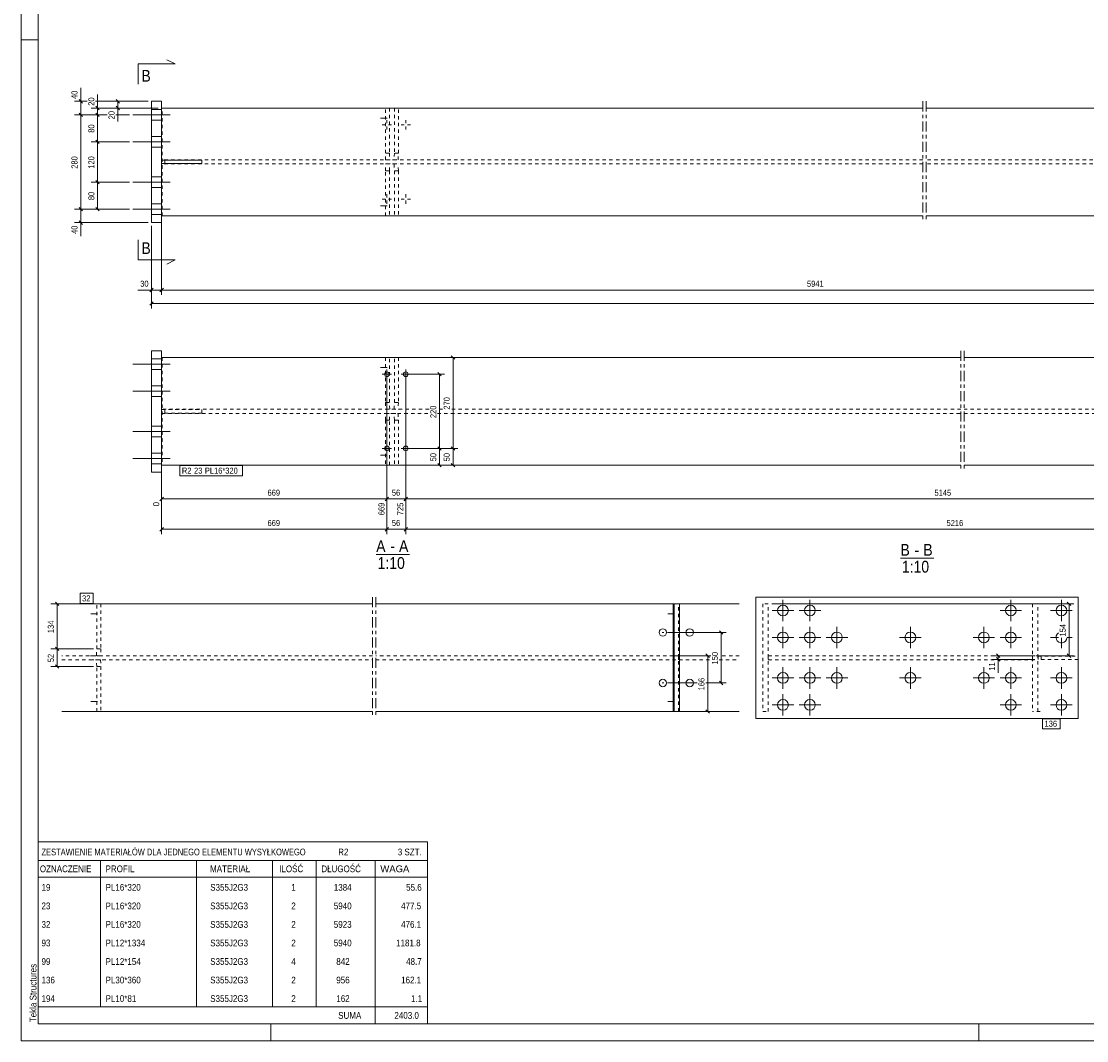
# Model space of a CAD drawing. Header units: millimetres. Extents: x 0 to 914, y 0 to 610.
# Tile 1 of 7: x 0 to 316, y 0 to 302. Entities that reach past the tile are written whole.
import ezdxf

# ---------------------------------------------------------------- set-up
doc = ezdxf.new("R2010")
doc.units = ezdxf.units.MM
for name, pattern in [('XKITLINE00', [0]), ('XKITLINE01', [4, 1, -1, 1, -1]), ('XKITLINE02', [4, 2, -2]), ('XKITLINE03', [6, 3, -1, 1, -1])]:
    doc.linetypes.add(name, pattern=pattern)
for name, color, linetype, lineweight in [('Arkusz rysunku', 3, 'Continuous', 0), ('Element', 2, 'Continuous', 0), ('Inny typ obiektu', 7, 'Continuous', 0), ('Przekrój', 7, 'Continuous', 0), ('Wymiar', 4, 'Continuous', 0), ('Znak elementu', 2, 'Continuous', 0), ('Śruba', 3, 'Continuous', 0)]:
    doc.layers.add(name, color=color, linetype=linetype, lineweight=lineweight)
doc.styles.add('ARIAL', font='ARIAL.TTF')

msp = doc.modelspace()

# ---------------------------------------------------------------- linework, layer by layer
at = {"layer": 'Arkusz rysunku', "linetype": 'XKITLINE00', "lineweight": 0}
for p, q in [((0, 610), (0, 0)), ((5, 605), (5, 5)), ((5, 297), (0, 297)), ((5, 5), (909, 5)), ((74, 0), (74, 5)), ((284, 0), (284, 5)), ((0, 0), (914, 0))]:
    msp.add_line(p, q, dxfattribs=at)
at = {"layer": 'Element', "linetype": 'XKITLINE00', "lineweight": 0}
for p, q in [((38.62, 278.75), (38.62, 242.75)), ((38.62, 278.75), (41.63, 278.75)), ((41.62, 242.75), (41.62, 278.75)), ((41.63, 278.75), (41.63, 276.75)), ((41.62, 276.75), (41.62, 261.25)), ((267.42, 276.75), (41.62, 276.75)), ((425.5, 276.75), (268.42, 276.75)), ((41.62, 260.25), (41.62, 261.25)), ((41.62, 261.25), (53.57, 261.25)), ((41.62, 260.25), (53.57, 260.25)), ((41.62, 244.75), (41.62, 260.25)), ((53.57, 261.25), (53.57, 260.25)), ((267.42, 244.75), (41.62, 244.75)), ((41.63, 242.75), (41.63, 244.75)), ((425.53, 244.75), (268.42, 244.75)), ((38.62, 242.75), (41.63, 242.75)), ((38.62, 204.75), (38.63, 204.75)), ((41.63, 204.75), (38.63, 204.75)), ((38.63, 204.75), (38.63, 168.75)), ((41.63, 168.75), (41.63, 204.75)), ((41.63, 202.75), (278.7, 202.75)), ((279.7, 202.75), (434.58, 202.75)), ((41.63, 170.75), (278.7, 170.75)), ((279.7, 170.75), (440.21, 170.75)), ((38.62, 168.75), (38.63, 168.75)), ((38.63, 168.75), (41.63, 168.75)), ((104.18, 129.65), (12.03, 129.65)), ((193.4, 129.65), (105.18, 129.65)), ((193.4, 129.65), (193.4, 97.65)), ((195.25, 129.65), (193.4, 129.65)), ((193.65, 97.65), (193.65, 129.65)), ((195.25, 97.65), (195.25, 129.65)), ((212.94, 129.65), (195.25, 129.65)), ((217.94, 95.65), (217.94, 131.65)), ((217.94, 131.65), (217.94, 131.65)), ((313.54, 131.65), (217.94, 131.65)), ((313.54, 95.65), (313.54, 131.65)), ((104.18, 97.65), (12.03, 97.65)), ((193.4, 97.65), (105.18, 97.65)), ((195.25, 97.65), (193.4, 97.65)), ((212.94, 97.65), (195.25, 97.65)), ((217.94, 95.65), (217.94, 95.65)), ((313.54, 95.65), (217.94, 95.65))]:
    msp.add_line(p, q, dxfattribs=at)
at = {"layer": 'Element', "linetype": 'XKITLINE01', "lineweight": 0}
for p, q in [((38.63, 242.75), (38.63, 278.75)), ((41.63, 276.75), (41.63, 244.75)), ((41.63, 276.75), (41.63, 244.75)), ((41.63, 276.75), (267.42, 276.75)), ((41.77, 244.75), (41.77, 276.75)), ((111.86, 276.75), (108.02, 276.75)), ((108.02, 263.35), (108.02, 276.75)), ((109.22, 276.75), (109.22, 263.35)), ((110.66, 276.75), (110.66, 263.35)), ((111.86, 263.35), (111.86, 276.75)), ((268.42, 276.75), (429.84, 276.75)), ((109.22, 263.35), (108.02, 263.35)), ((108.08, 261.35), (108.02, 263.35)), ((109.22, 263.35), (109.28, 261.35)), ((110.66, 263.35), (110.6, 261.35)), ((111.86, 263.35), (110.66, 263.35)), ((111.8, 261.35), (111.86, 263.35)), ((267.42, 261.35), (41.62, 261.35)), ((41.62, 261.35), (41.62, 260.15)), ((41.62, 260.25), (41.62, 261.25)), ((41.62, 261.25), (41.62, 261.25)), ((41.62, 261.25), (41.62, 260.25)), ((41.62, 260.25), (41.62, 260.25)), ((267.42, 260.15), (41.62, 260.15)), ((41.63, 260.15), (41.63, 261.35)), ((42.62, 260.25), (42.62, 261.25)), ((108.02, 258.15), (108.08, 260.15)), ((108.08, 261.35), (111.8, 261.35)), ((108.08, 260.15), (111.8, 260.15)), ((109.22, 258.15), (109.28, 260.15)), ((110.6, 260.15), (110.66, 258.15)), ((111.86, 258.15), (111.8, 260.15)), ((429.84, 261.35), (268.42, 261.35)), ((429.84, 260.15), (268.42, 260.15)), ((108.02, 244.75), (108.02, 258.15)), ((108.02, 258.15), (109.22, 258.15)), ((109.22, 258.15), (109.22, 244.75)), ((110.66, 258.15), (110.66, 244.75)), ((110.66, 258.15), (111.86, 258.15)), ((111.86, 258.15), (111.86, 244.75)), ((41.63, 244.75), (267.42, 244.75)), ((111.86, 244.75), (108.02, 244.75)), ((268.42, 244.75), (429.84, 244.75)), ((41.62, 204.75), (41.63, 204.75)), ((126.38, 202.75), (41.62, 202.75)), ((41.62, 202.75), (41.62, 170.75)), ((41.63, 170.75), (41.63, 202.75)), ((41.77, 202.75), (41.77, 170.75)), ((108.02, 202.75), (108.02, 189.35)), ((111.86, 202.75), (108.02, 202.75)), ((109.22, 189.35), (109.22, 202.75)), ((110.66, 189.35), (110.66, 202.75)), ((111.86, 202.75), (111.86, 189.35)), ((41.62, 187.35), (41.62, 186.15)), ((41.62, 187.35), (41.63, 187.35)), ((41.63, 187.35), (41.62, 187.35)), ((41.62, 186.25), (41.62, 187.25)), ((41.62, 187.25), (41.62, 187.25)), ((41.62, 187.25), (53.57, 187.25)), ((120.94, 187.35), (41.63, 187.35)), ((41.63, 186.15), (41.63, 187.35)), ((42.62, 186.25), (42.62, 187.25)), ((53.57, 187.25), (53.57, 186.25)), ((108.02, 189.35), (108.08, 187.35)), ((108.02, 189.35), (109.22, 189.35)), ((108.08, 187.35), (111.8, 187.35)), ((109.28, 187.35), (109.22, 189.35)), ((110.6, 187.35), (110.66, 189.35)), ((110.66, 189.35), (111.86, 189.35)), ((111.86, 189.35), (111.8, 187.35)), ((124.94, 187.35), (123.46, 187.35)), ((278.7, 187.35), (127.46, 187.35)), ((434.58, 187.35), (279.7, 187.35)), ((53.57, 186.25), (41.62, 186.25)), ((41.62, 186.15), (120.94, 186.15)), ((108.02, 184.15), (108.08, 186.15)), ((109.22, 184.15), (108.02, 184.15)), ((108.02, 184.15), (108.02, 170.75)), ((108.08, 186.15), (111.8, 186.15)), ((109.22, 184.15), (109.28, 186.15)), ((109.22, 170.75), (109.22, 184.15)), ((110.66, 184.15), (110.6, 186.15)), ((111.86, 184.15), (110.66, 184.15)), ((110.66, 184.15), (110.66, 170.75)), ((111.8, 186.15), (111.86, 184.15)), ((111.86, 184.15), (111.86, 170.75)), ((123.46, 186.15), (278.7, 186.15)), ((279.7, 186.15), (434.58, 186.15)), ((126.38, 170.75), (41.62, 170.75)), ((111.86, 170.75), (108.02, 170.75)), ((41.62, 168.75), (41.63, 168.75)), ((23.61, 129.65), (20.56, 129.65)), ((22.41, 116.25), (22.41, 129.65)), ((23.61, 129.65), (23.61, 116.25)), ((193.4, 129.65), (191.54, 129.65)), ((195, 97.65), (195, 129.65)), ((195.25, 129.65), (195, 129.65)), ((195.2, 97.65), (195.2, 129.65)), ((217.94, 131.65), (217.94, 95.65)), ((221.6, 129.65), (220, 129.65)), ((220, 129.65), (220, 97.65)), ((221.6, 97.65), (221.6, 129.65)), ((302.25, 129.65), (299.95, 129.65)), ((299.95, 129.65), (299.95, 97.65)), ((301.55, 97.65), (301.55, 129.65)), ((313.54, 131.65), (313.54, 131.65)), ((313.54, 95.65), (313.54, 131.65)), ((104.18, 114.25), (12.03, 114.25)), ((23.49, 114.25), (20.56, 114.25)), ((22.29, 114.25), (22.41, 116.25)), ((22.41, 116.25), (23.61, 116.25)), ((23.61, 116.25), (23.49, 114.25)), ((193.4, 114.25), (105.18, 114.25)), ((204.5, 114.25), (193.15, 114.25)), ((193.4, 113.05), (193.4, 114.25)), ((195, 113.05), (195, 114.25)), ((212.94, 114.25), (207.02, 114.25)), ((300.65, 114.25), (221.6, 114.25)), ((221.6, 114.25), (221.6, 113.05)), ((299.94, 113.05), (299.94, 114.25)), ((301.64, 114.15), (313.54, 114.15)), ((301.64, 113.15), (301.64, 114.15)), ((302.55, 113.15), (302.55, 114.15)), ((313.54, 114.15), (313.54, 113.15)), ((12.03, 113.05), (104.18, 113.05)), ((20.56, 113.05), (23.49, 113.05)), ((22.41, 111.05), (22.29, 113.05)), ((22.41, 97.65), (22.41, 111.05)), ((22.41, 111.05), (23.61, 111.05)), ((23.49, 113.05), (23.61, 111.05)), ((23.61, 111.05), (23.61, 97.65)), ((105.18, 113.05), (193.4, 113.05)), ((193.15, 113.05), (204.5, 113.05)), ((207.02, 113.05), (212.94, 113.05)), ((221.6, 113.05), (300.65, 113.05)), ((313.54, 113.15), (301.64, 113.15)), ((23.61, 97.65), (20.56, 97.65)), ((191.54, 97.65), (193.65, 97.65)), ((195.25, 97.65), (195, 97.65)), ((220, 97.65), (221.6, 97.65)), ((302.25, 97.65), (299.95, 97.65)), ((313.54, 95.65), (313.54, 95.65))]:
    msp.add_line(p, q, dxfattribs=at)
at = {"layer": 'Element', "linetype": 'XKITLINE03', "lineweight": 0}
for p, q in [((267.42, 278.75), (267.42, 242.75)), ((267.42, 278.75), (267.42, 242.75)), ((268.42, 278.75), (268.42, 242.75)), ((268.42, 278.75), (268.42, 242.75)), ((278.7, 204.75), (278.7, 168.75)), ((279.7, 204.75), (279.7, 168.75)), ((104.18, 131.65), (104.18, 95.65)), ((105.18, 131.65), (105.18, 95.65))]:
    msp.add_line(p, q, dxfattribs=at)
at = {"layer": 'Inny typ obiektu', "linetype": 'XKITLINE00', "lineweight": 0}
for p, q in [((105.28, 144.25), (115.16, 144.25)), ((260.8, 143.15), (270.68, 143.15)), ((5, 59), (5, 53.5)), ((5, 59), (120.5, 59)), ((120.5, 59), (120.5, 53.5)), ((5, 53.5), (5, 48.5)), ((5, 53.5), (120.5, 53.5)), ((23.5, 53.5), (23.5, 48.5)), ((52, 48.5), (52, 53.5)), ((74.5, 53.5), (74.5, 48.5)), ((87.5, 53.5), (87.5, 48.5)), ((105, 53.5), (105, 48.5)), ((120.5, 53.5), (120.5, 48.5)), ((5, 48.5), (120.5, 48.5)), ((5, 48.5), (5, 43)), ((23.5, 48.5), (23.5, 43)), ((52, 43), (52, 48.5)), ((74.5, 48.5), (74.5, 43)), ((87.5, 48.5), (87.5, 43)), ((105, 48.5), (105, 43)), ((120.5, 48.5), (120.5, 43)), ((5, 43), (5, 37.5)), ((23.5, 43), (23.5, 37.5)), ((52, 37.5), (52, 43)), ((74.5, 43), (74.5, 37.5)), ((87.5, 43), (87.5, 37.5)), ((105, 43), (105, 37.5)), ((120.5, 43), (120.5, 37.5)), ((5, 37.5), (5, 32)), ((23.5, 37.5), (23.5, 32)), ((52, 32), (52, 37.5)), ((74.5, 37.5), (74.5, 32)), ((87.5, 37.5), (87.5, 32)), ((105, 37.5), (105, 32)), ((120.5, 37.5), (120.5, 32)), ((5, 32), (5, 26.5)), ((23.5, 32), (23.5, 26.5)), ((52, 26.5), (52, 32)), ((74.5, 32), (74.5, 26.5)), ((87.5, 32), (87.5, 26.5)), ((105, 32), (105, 26.5)), ((120.5, 32), (120.5, 26.5)), ((5, 26.5), (5, 21)), ((23.5, 26.5), (23.5, 21)), ((52, 21), (52, 26.5)), ((74.5, 26.5), (74.5, 21)), ((87.5, 26.5), (87.5, 21)), ((105, 26.5), (105, 21)), ((120.5, 26.5), (120.5, 21)), ((5, 21), (5, 15.5)), ((23.5, 21), (23.5, 15.5)), ((52, 15.5), (52, 21)), ((74.5, 21), (74.5, 15.5)), ((87.5, 21), (87.5, 15.5)), ((105, 21), (105, 15.5)), ((120.5, 21), (120.5, 15.5)), ((5, 15.5), (5, 10)), ((23.5, 15.5), (23.5, 10)), ((52, 10), (52, 15.5)), ((74.5, 15.5), (74.5, 10)), ((87.5, 15.5), (87.5, 10)), ((105, 15.5), (105, 10)), ((120.5, 15.5), (120.5, 10)), ((5, 10), (5, 5)), ((5, 10), (120.5, 10)), ((105, 10), (105, 5)), ((120.5, 10), (120.5, 5)), ((5, 5), (120.5, 5))]:
    msp.add_line(p, q, dxfattribs=at)
at = {"layer": 'Przekrój', "linetype": 'XKITLINE00', "lineweight": 0}
for p, q in [((45.63, 289.82), (43.13, 291.07)), ((34.63, 289.82), (34.63, 283.82)), ((34.63, 289.82), (40.63, 289.82)), ((40.63, 289.82), (45.63, 289.82)), ((34.63, 231.68), (34.63, 237.68)), ((34.63, 231.68), (40.63, 231.68)), ((40.63, 231.68), (45.63, 231.68)), ((45.63, 231.68), (43.13, 230.43))]:
    msp.add_line(p, q, dxfattribs=at)
at = {"layer": 'Wymiar', "linetype": 'XKITLINE00', "lineweight": 0}
for p, q in [((17.63, 278.75), (17.63, 282.77)), ((17.63, 278.75), (17.63, 282.77)), ((19.51, 278.75), (15.77, 278.75)), ((17.12, 279.26), (18.14, 278.24)), ((17.63, 274.75), (17.63, 278.75)), ((37.62, 278.75), (22.03, 278.75)), ((22.63, 276.75), (22.63, 280.77)), ((22.63, 276.75), (22.63, 280.77)), ((37.62, 278.75), (26.76, 278.75)), ((28.11, 279.26), (29.13, 278.24)), ((28.62, 276.75), (28.62, 278.75)), ((17.12, 275.26), (18.14, 274.24)), ((17.12, 275.26), (18.14, 274.24)), ((40.63, 276.75), (20.77, 276.75)), ((22.12, 277.26), (23.14, 276.24)), ((22.12, 275.26), (23.14, 274.24)), ((22.12, 275.26), (23.14, 274.24)), ((22.63, 274.75), (22.63, 276.75)), ((40.63, 276.75), (26.76, 276.75)), ((28.11, 277.26), (29.13, 276.24)), ((28.62, 276.75), (28.62, 272.73)), ((28.62, 276.75), (28.62, 272.73)), ((25.5, 274.75), (15.77, 274.75)), ((25.5, 274.75), (15.77, 274.75)), ((17.63, 246.75), (17.63, 274.75)), ((25.5, 274.75), (20.77, 274.75)), ((25.5, 274.75), (20.77, 274.75)), ((22.63, 266.75), (22.63, 274.75)), ((32.12, 274.75), (28.02, 274.75)), ((32.12, 274.75), (28.02, 274.75)), ((32.12, 274.75), (28.02, 274.75)), ((32.12, 274.75), (28.02, 274.75)), ((32.12, 266.75), (20.77, 266.75)), ((32.12, 266.75), (20.77, 266.75)), ((22.12, 267.26), (23.14, 266.24)), ((22.12, 267.26), (23.14, 266.24)), ((22.63, 254.75), (22.63, 266.75)), ((32.12, 254.75), (20.77, 254.75)), ((32.12, 254.75), (20.77, 254.75)), ((22.12, 255.26), (23.14, 254.24)), ((22.12, 255.26), (23.14, 254.24)), ((22.63, 246.75), (22.63, 254.75)), ((32.12, 246.75), (15.77, 246.75)), ((32.12, 246.75), (15.77, 246.75)), ((17.12, 247.26), (18.14, 246.24)), ((17.12, 247.26), (18.14, 246.24)), ((17.63, 242.75), (17.63, 246.75)), ((32.12, 246.75), (20.77, 246.75)), ((22.12, 247.26), (23.14, 246.24)), ((41.63, 243.75), (41.63, 221.31)), ((41.63, 243.75), (41.63, 221.31)), ((37.62, 242.75), (15.77, 242.75)), ((17.12, 243.26), (18.14, 242.24)), ((17.63, 242.75), (17.63, 238.73)), ((17.63, 242.75), (17.63, 238.73)), ((38.62, 241.75), (38.62, 217.31)), ((38.62, 241.75), (38.62, 221.31)), ((38.62, 222.75), (34.6, 222.75)), ((38.62, 222.75), (34.6, 222.75)), ((39.13, 223.26), (38.11, 222.24)), ((38.62, 222.75), (41.63, 222.75)), ((42.14, 223.26), (41.12, 222.24)), ((42.14, 223.26), (41.12, 222.24)), ((41.63, 222.75), (429.84, 222.75)), ((39.13, 219.26), (38.11, 218.24)), ((38.62, 218.75), (822.05, 218.75)), ((115.06, 202.75), (129.5, 202.75)), ((127.55, 203.26), (128.57, 202.24)), ((128.06, 175.75), (128.06, 202.75)), ((108.46, 196.75), (108.46, 150.31)), ((108.46, 196.75), (108.46, 150.31)), ((108.46, 196.75), (108.46, 155.92)), ((108.46, 196.75), (108.46, 155.92)), ((114.06, 196.75), (114.06, 150.31)), ((114.06, 196.75), (114.06, 150.31)), ((114.06, 196.75), (114.06, 155.92)), ((114.06, 196.75), (114.06, 155.92)), ((115.06, 197.75), (125.5, 197.75)), ((123.55, 198.26), (124.57, 197.24)), ((124.06, 175.75), (124.06, 197.75)), ((115.06, 175.75), (129.5, 175.75)), ((115.06, 175.75), (129.5, 175.75)), ((115.06, 175.75), (125.5, 175.75)), ((115.06, 175.75), (125.5, 175.75)), ((123.55, 176.26), (124.57, 175.24)), ((123.55, 176.26), (124.57, 175.24)), ((124.06, 170.75), (124.06, 175.75)), ((127.55, 176.26), (128.57, 175.24)), ((127.55, 176.26), (128.57, 175.24)), ((128.06, 170.75), (128.06, 175.75)), ((115.06, 170.75), (129.5, 170.75)), ((115.06, 170.75), (125.5, 170.75)), ((123.55, 171.26), (124.57, 170.24)), ((127.55, 171.26), (128.57, 170.24)), ((41.63, 169.75), (41.63, 150.31)), ((41.63, 169.75), (41.63, 158.59)), ((42.14, 161.26), (41.12, 160.24)), ((108.97, 161.26), (107.95, 160.24)), ((108.97, 161.26), (108, 160.29)), ((114.57, 161.26), (113.55, 160.24)), ((114.57, 161.26), (113.6, 160.29)), ((41.63, 160.75), (108.46, 160.75)), ((108.46, 160.75), (114.06, 160.75)), ((114.06, 160.75), (433.06, 160.75)), ((42.14, 152.26), (41.12, 151.24)), ((41.63, 151.75), (108.46, 151.75)), ((108.97, 152.26), (107.95, 151.24)), ((108.97, 152.26), (107.95, 151.24)), ((108.46, 151.75), (114.06, 151.75)), ((114.57, 152.26), (113.55, 151.24)), ((114.57, 152.26), (113.55, 151.24)), ((114.06, 151.75), (440.21, 151.75)), ((21.41, 129.65), (8.76, 129.65)), ((10.11, 130.16), (11.13, 129.14)), ((10.62, 116.25), (10.62, 129.65)), ((222.6, 129.65), (312.24, 129.65)), ((310.29, 130.16), (311.31, 129.14)), ((310.8, 114.25), (310.8, 129.65)), ((191.65, 121.15), (209.06, 121.15)), ((207.11, 121.66), (208.13, 120.64)), ((207.62, 106.15), (207.62, 121.15)), ((21.41, 116.25), (8.76, 116.25)), ((21.41, 116.25), (8.76, 116.25)), ((10.11, 116.76), (11.13, 115.74)), ((10.11, 116.76), (11.13, 115.74)), ((10.62, 111.05), (10.62, 116.25)), ((194.4, 114.25), (204.5, 114.25)), ((203.11, 114.76), (204.13, 113.74)), ((203.62, 97.65), (203.62, 114.25)), ((300.64, 114.25), (287.94, 114.25)), ((289.29, 114.76), (290.31, 113.74)), ((289.8, 113.15), (289.8, 114.25)), ((300.94, 114.25), (312.24, 114.25)), ((310.29, 114.76), (311.31, 113.74)), ((21.41, 111.05), (8.76, 111.05)), ((10.11, 111.56), (11.13, 110.54)), ((300.64, 113.15), (287.94, 113.15)), ((289.29, 113.66), (290.31, 112.64)), ((289.8, 113.15), (289.8, 109.13)), ((289.8, 113.15), (289.8, 109.13)), ((191.65, 106.15), (200.5, 106.15)), ((203.02, 106.15), (209.06, 106.15)), ((207.11, 106.66), (208.13, 105.64)), ((203.11, 98.16), (204.13, 97.14)), ((194.4, 97.65), (205.06, 97.65))]:
    msp.add_line(p, q, dxfattribs=at)
at = {"layer": 'Znak elementu', "linetype": 'XKITLINE00', "lineweight": 0}
for p, q in [((47.03, 170.65), (65.59, 170.65)), ((47.03, 167.65), (47.03, 170.65)), ((47.03, 167.65), (65.59, 167.65)), ((65.59, 167.65), (65.59, 170.65)), ((17.43, 132.75), (21.3, 132.75)), ((17.43, 129.75), (17.43, 132.75)), ((21.3, 129.75), (21.3, 132.75)), ((17.43, 129.75), (21.3, 129.75)), ((302.94, 95.55), (308.14, 95.55)), ((302.94, 92.55), (302.94, 95.55)), ((308.14, 92.55), (308.14, 95.55)), ((302.94, 92.55), (308.14, 92.55))]:
    msp.add_line(p, q, dxfattribs=at)
at = {"layer": 'Śruba', "linetype": 'XKITLINE00', "lineweight": 0}
for p, q in [((41.62, 276.35), (38.62, 276.35)), ((41.62, 276.35), (38.62, 276.35)), ((41.63, 276.35), (38.63, 276.35)), ((41.63, 276.35), (38.63, 276.35)), ((44.12, 274.75), (33.12, 274.75)), ((44.12, 274.75), (33.12, 274.75)), ((44.13, 274.75), (33.13, 274.75)), ((44.13, 274.75), (33.13, 274.75)), ((41.62, 273.15), (38.62, 273.15)), ((41.62, 273.15), (38.62, 273.15)), ((41.63, 273.15), (38.63, 273.15)), ((41.63, 273.15), (38.63, 273.15)), ((108.46, 273.15), (108.46, 272.22)), ((114.06, 273.15), (114.06, 272.22)), ((107.06, 271.75), (107.99, 271.75)), ((108.46, 270.35), (108.46, 271.28)), ((109.86, 271.75), (108.93, 271.75)), ((112.66, 271.75), (113.59, 271.75)), ((114.06, 270.35), (114.06, 271.28)), ((115.46, 271.75), (114.53, 271.75)), ((44.12, 266.75), (33.12, 266.75)), ((44.12, 266.75), (33.12, 266.75)), ((44.12, 266.75), (33.12, 266.75)), ((44.13, 266.75), (33.13, 266.75)), ((44.13, 266.75), (33.13, 266.75)), ((44.13, 266.75), (33.13, 266.75)), ((44.13, 266.75), (33.13, 266.75)), ((41.62, 268.35), (38.62, 268.35)), ((41.62, 268.35), (38.62, 268.35)), ((41.62, 268.35), (38.62, 268.35)), ((41.62, 268.35), (38.62, 268.35)), ((41.63, 268.35), (38.63, 268.35)), ((41.63, 268.35), (38.63, 268.35)), ((41.63, 268.35), (38.63, 268.35)), ((41.62, 265.15), (38.62, 265.15)), ((41.62, 265.15), (38.62, 265.15)), ((41.62, 265.15), (38.62, 265.15)), ((41.63, 265.15), (38.63, 265.15)), ((41.63, 265.15), (38.63, 265.15)), ((41.63, 265.15), (38.63, 265.15)), ((41.63, 265.15), (38.63, 265.15)), ((41.62, 256.35), (38.62, 256.35)), ((41.62, 256.35), (38.62, 256.35)), ((41.62, 256.35), (38.62, 256.35)), ((41.62, 256.35), (38.62, 256.35)), ((41.63, 256.35), (38.63, 256.35)), ((41.63, 256.35), (38.63, 256.35)), ((41.63, 256.35), (38.63, 256.35)), ((44.12, 254.75), (33.12, 254.75)), ((44.12, 254.75), (33.12, 254.75)), ((44.12, 254.75), (33.12, 254.75)), ((44.13, 254.75), (33.13, 254.75)), ((44.13, 254.75), (33.13, 254.75)), ((44.13, 254.75), (33.13, 254.75)), ((44.13, 254.75), (33.13, 254.75)), ((41.62, 253.15), (38.62, 253.15)), ((41.62, 253.15), (38.62, 253.15)), ((41.62, 253.15), (38.62, 253.15)), ((41.63, 253.15), (38.63, 253.15)), ((41.63, 253.15), (38.63, 253.15)), ((41.63, 253.15), (38.63, 253.15)), ((41.63, 253.15), (38.63, 253.15)), ((107.06, 249.75), (107.99, 249.75)), ((108.46, 251.15), (108.46, 250.22)), ((109.86, 249.75), (108.93, 249.75)), ((112.66, 249.75), (113.59, 249.75)), ((114.06, 251.15), (114.06, 250.22)), ((115.46, 249.75), (114.53, 249.75)), ((44.12, 246.75), (33.12, 246.75)), ((44.12, 246.75), (33.12, 246.75)), ((44.13, 246.75), (33.13, 246.75)), ((44.13, 246.75), (33.13, 246.75)), ((41.62, 248.35), (38.62, 248.35)), ((41.62, 248.35), (38.62, 248.35)), ((41.63, 248.35), (38.63, 248.35)), ((41.63, 248.35), (38.63, 248.35)), ((108.46, 248.35), (108.46, 249.28)), ((114.06, 248.35), (114.06, 249.28)), ((41.62, 245.15), (38.62, 245.15)), ((41.62, 245.15), (38.62, 245.15)), ((41.63, 245.15), (38.63, 245.15)), ((41.63, 245.15), (38.63, 245.15)), ((41.62, 202.35), (38.62, 202.35)), ((41.62, 202.35), (38.62, 202.35)), ((41.63, 202.35), (38.63, 202.35)), ((41.63, 202.35), (38.63, 202.35)), ((44.12, 200.75), (33.12, 200.75)), ((44.12, 200.75), (33.12, 200.75)), ((44.13, 200.75), (33.13, 200.75)), ((44.13, 200.75), (33.13, 200.75)), ((41.62, 199.15), (38.62, 199.15)), ((41.62, 199.15), (38.62, 199.15)), ((41.63, 199.15), (38.63, 199.15)), ((41.63, 199.15), (38.63, 199.15)), ((108.46, 199.15), (108.46, 196.35)), ((114.06, 199.15), (114.06, 196.35)), ((109.86, 197.75), (107.06, 197.75)), ((115.46, 197.75), (112.66, 197.75)), ((41.62, 194.35), (38.62, 194.35)), ((41.62, 194.35), (38.62, 194.35)), ((41.62, 194.35), (38.62, 194.35)), ((41.63, 194.35), (38.63, 194.35)), ((41.63, 194.35), (38.63, 194.35)), ((41.63, 194.35), (38.63, 194.35)), ((41.63, 194.35), (38.63, 194.35)), ((44.12, 192.75), (33.12, 192.75)), ((44.12, 192.75), (33.12, 192.75)), ((44.12, 192.75), (33.12, 192.75)), ((44.13, 192.75), (33.13, 192.75)), ((44.13, 192.75), (33.13, 192.75)), ((44.13, 192.75), (33.13, 192.75)), ((44.13, 192.75), (33.13, 192.75)), ((41.62, 191.15), (38.62, 191.15)), ((41.62, 191.15), (38.62, 191.15)), ((41.62, 191.15), (38.62, 191.15)), ((41.62, 191.15), (38.62, 191.15)), ((41.63, 191.15), (38.63, 191.15)), ((41.63, 191.15), (38.63, 191.15)), ((41.63, 191.15), (38.63, 191.15)), ((44.12, 180.75), (33.12, 180.75)), ((44.12, 180.75), (33.12, 180.75)), ((44.12, 180.75), (33.12, 180.75)), ((44.13, 180.75), (33.13, 180.75)), ((44.13, 180.75), (33.13, 180.75)), ((44.13, 180.75), (33.13, 180.75)), ((44.13, 180.75), (33.13, 180.75)), ((41.62, 182.35), (38.62, 182.35)), ((41.62, 182.35), (38.62, 182.35)), ((41.62, 182.35), (38.62, 182.35)), ((41.63, 182.35), (38.63, 182.35)), ((41.63, 182.35), (38.63, 182.35)), ((41.63, 182.35), (38.63, 182.35)), ((41.63, 182.35), (38.63, 182.35)), ((41.62, 179.15), (38.62, 179.15)), ((41.62, 179.15), (38.62, 179.15)), ((41.62, 179.15), (38.62, 179.15)), ((41.62, 179.15), (38.62, 179.15)), ((41.63, 179.15), (38.63, 179.15)), ((41.63, 179.15), (38.63, 179.15)), ((41.63, 179.15), (38.63, 179.15)), ((108.46, 174.35), (108.46, 177.15)), ((114.06, 174.35), (114.06, 177.15)), ((41.62, 174.35), (38.62, 174.35)), ((41.62, 174.35), (38.62, 174.35)), ((41.63, 174.35), (38.63, 174.35)), ((41.63, 174.35), (38.63, 174.35)), ((107.06, 175.75), (109.86, 175.75)), ((112.66, 175.75), (115.46, 175.75)), ((44.12, 172.75), (33.12, 172.75)), ((44.12, 172.75), (33.12, 172.75)), ((44.13, 172.75), (33.13, 172.75)), ((44.13, 172.75), (33.13, 172.75)), ((41.62, 171.15), (38.62, 171.15)), ((41.62, 171.15), (38.62, 171.15)), ((41.63, 171.15), (38.63, 171.15)), ((41.63, 171.15), (38.63, 171.15)), ((225.94, 130.85), (225.94, 124.45)), ((233.94, 130.85), (233.94, 124.45)), ((293.54, 130.85), (293.54, 124.45)), ((308.54, 130.85), (308.54, 124.45)), ((222.74, 127.65), (229.14, 127.65)), ((230.74, 127.65), (237.14, 127.65)), ((290.34, 127.65), (296.74, 127.65)), ((305.34, 127.65), (311.74, 127.65)), ((190.1, 121.15), (190.65, 121.15)), ((198.08, 121.15), (198.64, 121.15)), ((225.94, 122.85), (225.94, 116.45)), ((233.94, 122.85), (233.94, 116.45)), ((241.94, 122.85), (241.94, 116.45)), ((263.74, 122.85), (263.74, 116.45)), ((285.54, 122.85), (285.54, 116.45)), ((293.54, 122.85), (293.54, 116.45)), ((222.74, 119.65), (229.14, 119.65)), ((230.74, 119.65), (237.14, 119.65)), ((238.74, 119.65), (245.14, 119.65)), ((260.54, 119.65), (266.94, 119.65)), ((282.34, 119.65), (288.74, 119.65)), ((290.34, 119.65), (296.74, 119.65)), ((305.34, 119.65), (307.68, 119.65)), ((308.54, 119.59), (308.54, 116.45)), ((310.2, 119.65), (311.74, 119.65)), ((225.94, 110.85), (225.94, 104.45)), ((233.94, 110.85), (233.94, 104.45)), ((241.94, 110.85), (241.94, 104.45)), ((263.74, 110.85), (263.74, 104.45)), ((285.54, 110.85), (285.54, 104.45)), ((293.54, 110.85), (293.54, 104.45)), ((308.54, 110.85), (308.54, 104.45)), ((222.74, 107.65), (229.14, 107.65)), ((230.74, 107.65), (237.14, 107.65)), ((238.74, 107.65), (245.14, 107.65)), ((260.54, 107.65), (266.94, 107.65)), ((282.34, 107.65), (288.74, 107.65)), ((290.34, 107.65), (296.74, 107.65)), ((305.34, 107.65), (311.74, 107.65)), ((190.1, 106.15), (190.65, 106.15)), ((198.08, 106.15), (198.64, 106.15)), ((225.94, 102.85), (225.94, 96.45)), ((233.94, 102.85), (233.94, 96.45)), ((293.54, 102.85), (293.54, 96.45)), ((308.54, 102.85), (308.54, 96.45)), ((222.74, 99.65), (229.14, 99.65)), ((230.74, 99.65), (237.14, 99.65)), ((290.34, 99.65), (296.74, 99.65)), ((305.34, 99.65), (311.74, 99.65))]:
    msp.add_line(p, q, dxfattribs=at)
at = {"layer": 'Śruba', "linetype": 'XKITLINE02', "lineweight": 0}
for p, q in [((106.56, 273.75), (110.56, 273.75)), ((106.56, 247.75), (110.56, 247.75)), ((106.56, 199.75), (110.56, 199.75)), ((106.56, 173.75), (110.56, 173.75)), ((20.59, 126.65), (24.58, 126.65)), ((191.75, 126.65), (195.74, 126.65)), ((20.59, 100.65), (24.58, 100.65)), ((191.75, 100.65), (195.74, 100.65))]:
    msp.add_line(p, q, dxfattribs=at)
at = {"layer": 'Śruba', "linetype": 'XKITLINE00', "lineweight": 0}
for centre, radius in [((108.46, 197.75), 0.7), ((114.06, 197.75), 0.7), ((108.46, 175.75), 0.7), ((114.06, 175.75), 0.7), ((225.94, 127.65), 1.6), ((233.94, 127.65), 1.6), ((293.54, 127.65), 1.6), ((308.54, 127.65), 1.6), ((190.3, 121.15), 1.1), ((198.28, 121.15), 1.1), ((225.94, 119.65), 1.6), ((233.94, 119.65), 1.6), ((241.94, 119.65), 1.6), ((263.74, 119.65), 1.6), ((285.54, 119.65), 1.6), ((293.54, 119.65), 1.6), ((225.94, 107.65), 1.6), ((233.94, 107.65), 1.6), ((241.94, 107.65), 1.6), ((263.74, 107.65), 1.6), ((285.54, 107.65), 1.6), ((293.54, 107.65), 1.6), ((308.54, 107.65), 1.6), ((190.3, 106.15), 1.1), ((198.28, 106.15), 1.1), ((225.94, 99.65), 1.6), ((233.94, 99.65), 1.6), ((293.54, 99.65), 1.6), ((308.54, 99.65), 1.6)]:
    msp.add_circle(centre, radius, dxfattribs=at)
msp.add_arc((308.54, 119.65), 1.6, 122.3437, 357.758, dxfattribs=at)

# ---------------------------------------------------------------- texts
at = {"layer": 'Arkusz rysunku', "style": 'ARIAL', "width": 0.85}
msp.add_text('Tekla Structures', height=2, rotation=90, dxfattribs=at).set_placement((4.5, 5.5))
at = {"layer": 'Inny typ obiektu', "style": 'ARIAL'}
for s, height, width, p in [('A', 3.5, 0.85, (105.28, 145)), ('-', 3.5, 0.85, (109.44, 145)), ('A', 3.5, 0.85, (112.05, 145)), ('B', 3.5, 0.85, (260.8, 143.9)), ('-', 3.5, 0.85, (264.96, 143.9)), ('B', 3.5, 0.85, (267.57, 143.9)), ('1:10', 3.5, 0.85, (105.68, 140)), ('1:10', 3.5, 0.85, (261.2, 138.9)), ('ZESTAWIENIE MATERIAŁÓW DLA JEDNEGO ELEMENTU WYSYŁKOWEGO', 2, 0.765, (6, 55)), ('R2', 2, 0.85, (94, 55)), ('3', 2, 0.85, (111.69, 55)), (' SZT.', 2, 0.85, (113, 55)), ('OZNACZENIE', 2, 0.85, (5.5, 50)), ('PROFIL', 2, 0.85, (25, 50)), ('MATERIAŁ', 2, 0.85, (56, 50)), ('ILOŚĆ', 2, 0.85, (76.5, 50)), ('DŁUGOŚĆ', 2, 0.85, (89, 50)), ('WAGA', 2, 1.008832, (106.5, 50)), ('19', 2, 0.85, (6, 44.5)), ('PL16*320', 2, 0.85, (25, 44.5)), ('S355J2G3', 2, 0.85, (56.04, 44.5)), ('1', 2, 0.85, (80.09, 44.5)), ('1384', 2, 0.85, (92.7, 44.5)), ('55.6', 2, 0.85, (114.15, 44.5)), ('PL16*320', 2, 0.85, (25, 39)), ('23', 2, 0.85, (6, 39)), ('S355J2G3', 2, 0.85, (56.04, 39)), ('2', 2, 0.85, (80.09, 39)), ('5940', 2, 0.85, (92.7, 39)), ('477.5', 2, 0.85, (112.67, 39)), ('32', 2, 0.85, (6, 33.5)), ('PL16*320', 2, 0.85, (25, 33.5)), ('S355J2G3', 2, 0.85, (56.04, 33.5)), ('2', 2, 0.85, (80.09, 33.5)), ('5923', 2, 0.85, (92.7, 33.5)), ('476.1', 2, 0.85, (112.67, 33.5)), ('93', 2, 0.85, (6, 28)), ('PL12*1334', 2, 0.85, (25, 28)), ('S355J2G3', 2, 0.85, (56.04, 28)), ('2', 2, 0.85, (80.09, 28)), ('5940', 2, 0.85, (92.7, 28)), ('1181.8', 2, 0.85, (111.18, 28)), ('99', 2, 0.85, (6, 22.5)), ('PL12*154', 2, 0.85, (25, 22.5)), ('S355J2G3', 2, 0.85, (56.04, 22.5)), ('4', 2, 0.85, (80.09, 22.5)), ('842', 2, 0.85, (93.44, 22.5)), ('48.7', 2, 0.85, (114.15, 22.5)), ('136', 2, 0.85, (6, 17)), ('PL30*360', 2, 0.85, (25, 17)), ('S355J2G3', 2, 0.85, (56.04, 17)), ('2', 2, 0.85, (80.09, 17)), ('956', 2, 0.85, (93.44, 17)), ('162.1', 2, 0.85, (112.67, 17)), ('194', 2, 0.85, (6, 11.5)), ('PL10*81', 2, 0.85, (25, 11.5)), ('S355J2G3', 2, 0.85, (56.04, 11.5)), ('2', 2, 0.85, (80.09, 11.5)), ('162', 2, 0.85, (93.44, 11.5)), ('1.1', 2, 0.85, (115.63, 11.5)), ('SUMA', 2, 0.85, (94, 6.5)), ('2403.0', 2, 0.85, (110.68, 6.5))]:
    msp.add_text(s, height=height, dxfattribs=dict(at, width=width)).set_placement(p)
at = {"layer": 'Przekrój', "style": 'ARIAL', "width": 0.85}
for p in [(35.63, 284.57), (35.63, 233.43)]:
    msp.add_text('B', height=3.5, dxfattribs=at).set_placement(p)
at = {"layer": 'Wymiar', "style": 'ARIAL', "width": 0.85}
for s, p in [('40', (16.67, 279.43)), ('20', (21.67, 277.43)), ('20', (27.66, 273.4)), ('80', (21.67, 269.42)), ('280', (16.67, 258.75)), ('120', (21.67, 258.75)), ('80', (21.67, 249.42)), ('40', (16.67, 239.4)), ('270', (127.1, 187.25)), ('220', (123.1, 184.75)), ('50', (123.1, 171.91)), ('50', (127.1, 171.91)), ('0', (40.91, 158.59)), ('669', (107.74, 155.92)), ('725', (113.34, 155.92)), ('134', (9.66, 120.95)), ('154', (309.84, 119.95)), ('52', (9.66, 112.31)), ('150', (206.66, 111.65)), ('11', (288.84, 109.8)), ('166', (202.66, 103.95))]:
    msp.add_text(s, height=1.8, rotation=90.0002, dxfattribs=at).set_placement(p)
for s, p in [('30', (35.27, 223.71)), ('5941', (233.06, 223.71)), ('669', (73.04, 161.71)), ('56', (109.93, 161.71)), ('5145', (270.89, 161.71)), ('669', (73.04, 152.71)), ('56', (109.93, 152.71)), ('5216', (274.47, 152.71))]:
    msp.add_text(s, height=1.8, dxfattribs=at).set_placement(p)
at = {"layer": 'Znak elementu', "style": 'ARIAL', "width": 0.85}
for s, p in [('R2', (47.63, 168.25)), ('23', (51.24, 168.25)), ('PL16*320', (54.45, 168.25)), ('32', (18.03, 130.35)), ('136', (303.54, 93.15))]:
    msp.add_text(s, height=1.8, dxfattribs=at).set_placement(p)

doc.saveas('drawing.dxf')
